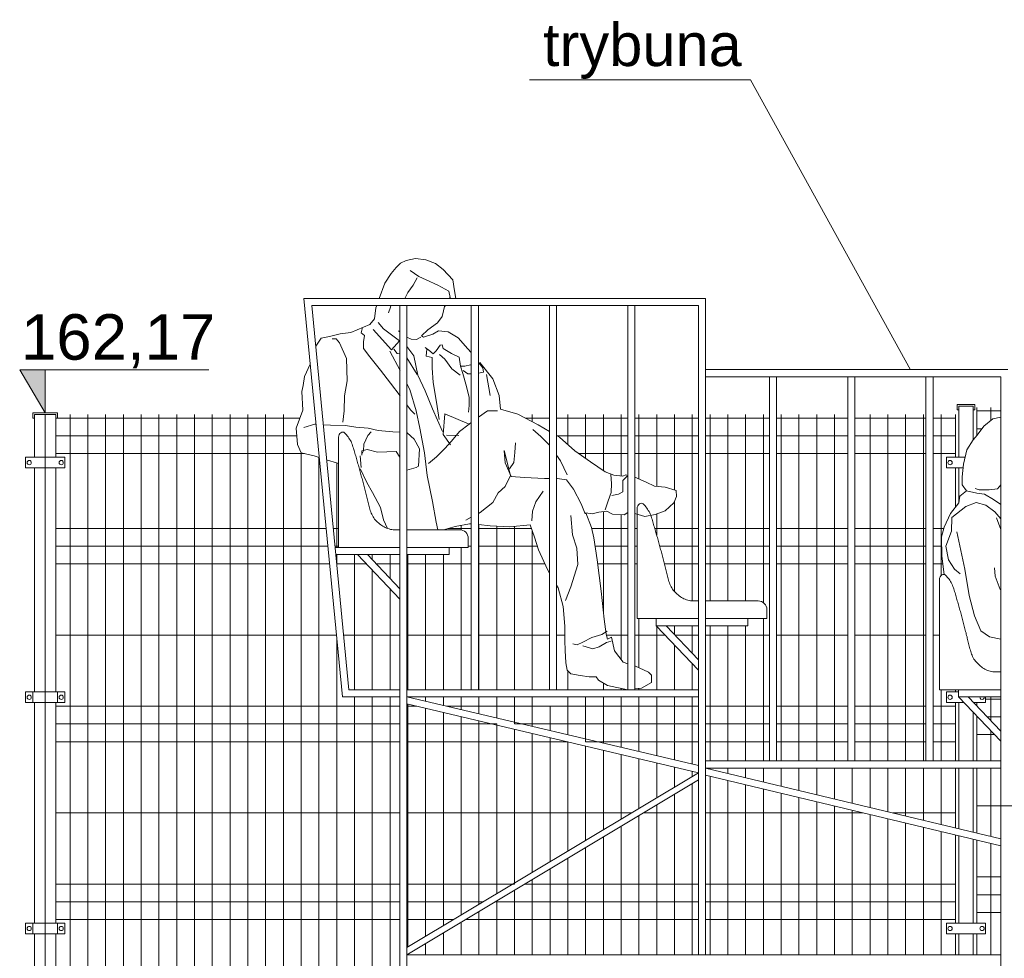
# Model space of a CAD drawing. Header units: millimetres. Extents: x 1962 to 3194, y -795 to -219.
# Tile 165 of 256: x 2478.34 to 2481.11, y -475.13 to -472.5. Entities that reach past the tile are written whole.
import ezdxf

# ---------------------------------------------------------------- set-up
doc = ezdxf.new("R2010")
doc.units = ezdxf.units.MM
doc.layers.get('0').update_dxf_attribs({"lineweight": 5})
for name, color, linetype, lineweight in [('A_flagi przekrojowe', 92, 'Continuous', 9), ('A_koty wysokośc.', 53, 'Continuous', 9), ('A_ludzie', 53, 'Continuous', 9), ('A_obiekty trybuny', 126, 'Continuous', 9), ('A_ogrodzenie 2_4m', 45, 'Continuous', 9)]:
    doc.layers.add(name, color=color, linetype=linetype, lineweight=lineweight)
doc.styles.get("Standard").update_dxf_attribs({"font": 'arial.ttf'})

# ---------------------------------------------------------------- blocks, each defined once
blk = doc.blocks.new('zw$5246')
at = {"layer": 'A_ogrodzenie 2_4m'}
blk.add_lwpolyline([(-0.095, 0.015), (0.015, 0.015), (0.015, -0.015), (-0.095, -0.015), (-0.095, 0.015)], dxfattribs=at)
for centre in [(-0.085, 0), (0.005, 0)]:
    blk.add_circle(centre, 0.006, dxfattribs=at)
blk = doc.blocks.new('zw$2CA')
at = {"layer": 'A_obiekty trybuny'}
for p, q in [((5.985, 0.854), (5.985, 2.699)), ((5.985, 2.699), (7.1153, 2.699)), ((7.0063, 1.579), (7.1153, 2.699)), ((6.005, 0.854), (6.005, 2.679)), ((6.005, 2.679), (7.0925, 2.679)), ((6.184, 1.599), (6.184, 2.679)), ((6.204, 1.599), (6.204, 2.679)), ((6.404, 1.599), (6.404, 2.679)), ((6.424, 1.599), (6.424, 2.679)), ((6.624, 1.599), (6.624, 2.679)), ((6.644, 1.599), (6.644, 2.679)), ((6.825, 0.824), (6.825, 2.679)), ((6.845, 0.824), (6.845, 2.679)), ((6.9887, 1.599), (7.0925, 2.679)), ((5.135, 2.499), (5.985, 2.499)), ((5.155, 0.824), (5.155, 2.479)), ((5.155, 2.479), (5.985, 2.479)), ((5.3454, 1.399), (5.3454, 2.479)), ((5.3654, 1.399), (5.3654, 2.479)), ((5.5654, 1.399), (5.5654, 2.479)), ((5.5854, 1.399), (5.5854, 2.479)), ((5.7854, 1.399), (5.7854, 2.479)), ((5.8054, 1.399), (5.8054, 2.479)), ((6.9841, 2.3001), (6.9823, 2.2967)), ((6.9861, 2.3034), (6.9841, 2.3001)), ((6.9882, 2.3067), (6.9861, 2.3034)), ((6.9904, 2.3098), (6.9882, 2.3067)), ((6.9928, 2.3129), (6.9904, 2.3098)), ((6.9953, 2.3158), (6.9928, 2.3129)), ((6.9978, 2.3187), (6.9953, 2.3158)), ((7.0004, 2.3216), (6.9978, 2.3187)), ((7.0004, 2.3216), (6.9987, 2.3197)), ((7.0175, 1.999), (7.0175, 2.309)), ((6.9735, 2.2712), (6.9724, 2.2675)), ((6.9746, 2.2749), (6.9735, 2.2712)), ((6.9757, 2.2786), (6.9746, 2.2749)), ((6.9768, 2.2823), (6.9757, 2.2786)), ((6.978, 2.286), (6.9768, 2.2823)), ((6.9793, 2.2896), (6.978, 2.286)), ((6.9807, 2.2932), (6.9793, 2.2896)), ((6.9823, 2.2967), (6.9807, 2.2932)), ((6.9659, 2.2452), (6.9648, 2.2415)), ((6.967, 2.2489), (6.9659, 2.2452)), ((6.9681, 2.2527), (6.967, 2.2489)), ((6.9691, 2.2564), (6.9681, 2.2527)), ((6.9702, 2.2601), (6.9691, 2.2564)), ((6.9713, 2.2638), (6.9702, 2.2601)), ((6.9724, 2.2675), (6.9713, 2.2638)), ((6.9575, 2.2155), (6.9565, 2.2117)), ((6.9585, 2.2192), (6.9575, 2.2155)), ((6.9596, 2.2229), (6.9585, 2.2192)), ((6.9606, 2.2266), (6.9596, 2.2229)), ((6.9617, 2.2304), (6.9606, 2.2266)), ((6.9627, 2.2341), (6.9617, 2.2304)), ((6.9638, 2.2378), (6.9627, 2.2341)), ((6.9648, 2.2415), (6.9638, 2.2378)), ((6.9504, 2.1893), (6.9494, 2.1856)), ((6.9514, 2.193), (6.9504, 2.1893)), ((6.9524, 2.1968), (6.9514, 2.193)), ((6.9534, 2.2005), (6.9524, 2.1968)), ((6.9544, 2.2043), (6.9534, 2.2005)), ((6.9555, 2.208), (6.9544, 2.2043)), ((6.9565, 2.2117), (6.9555, 2.208)), ((6.9436, 2.1631), (6.9426, 2.1593)), ((6.9446, 2.1668), (6.9436, 2.1631)), ((6.9455, 2.1706), (6.9446, 2.1668)), ((6.9465, 2.1743), (6.9455, 2.1706)), ((6.9475, 2.1781), (6.9465, 2.1743)), ((6.9484, 2.1818), (6.9475, 2.1781)), ((6.9494, 2.1856), (6.9484, 2.1818)), ((6.9362, 2.133), (6.9353, 2.1292)), ((6.9371, 2.1367), (6.9362, 2.133)), ((6.938, 2.1405), (6.9371, 2.1367)), ((6.9389, 2.1443), (6.938, 2.1405)), ((6.9398, 2.148), (6.9389, 2.1443)), ((6.9408, 2.1518), (6.9398, 2.148)), ((6.9417, 2.1555), (6.9408, 2.1518)), ((6.9426, 2.1593), (6.9417, 2.1555)), ((6.1482, 2.1067), (6.1461, 2.1034)), ((6.1504, 2.1098), (6.1482, 2.1067)), ((6.1528, 2.1129), (6.1504, 2.1098)), ((6.1553, 2.1158), (6.1528, 2.1129)), ((6.1578, 2.1187), (6.1553, 2.1158)), ((6.1604, 2.1216), (6.1578, 2.1187)), ((6.1775, 1.799), (6.1775, 2.109)), ((6.9293, 2.1068), (6.9281, 2.1031)), ((6.9304, 2.1105), (6.9293, 2.1068)), ((6.9314, 2.1142), (6.9304, 2.1105)), ((6.9324, 2.1179), (6.9314, 2.1142)), ((6.9334, 2.1217), (6.9324, 2.1179)), ((6.9343, 2.1254), (6.9334, 2.1217)), ((6.9353, 2.1292), (6.9343, 2.1254)), ((6.1357, 2.0786), (6.1346, 2.0749)), ((6.1368, 2.0823), (6.1357, 2.0786)), ((6.138, 2.086), (6.1368, 2.0823)), ((6.1393, 2.0896), (6.138, 2.086)), ((6.1407, 2.0932), (6.1393, 2.0896)), ((6.1423, 2.0967), (6.1407, 2.0932)), ((6.1441, 2.1001), (6.1423, 2.0967)), ((6.1461, 2.1034), (6.1441, 2.1001)), ((6.9158, 2.079), (6.9133, 2.0761)), ((6.9181, 2.0822), (6.9158, 2.079)), ((6.9202, 2.0854), (6.9181, 2.0822)), ((6.9222, 2.0888), (6.9202, 2.0854)), ((6.9239, 2.0922), (6.9222, 2.0888)), ((6.9255, 2.0958), (6.9239, 2.0922)), ((6.9269, 2.0994), (6.9255, 2.0958)), ((6.9281, 2.1031), (6.9269, 2.0994)), ((6.1281, 2.0527), (6.127, 2.0489)), ((6.1291, 2.0564), (6.1281, 2.0527)), ((6.1302, 2.0601), (6.1291, 2.0564)), ((6.1313, 2.0638), (6.1302, 2.0601)), ((6.1324, 2.0675), (6.1313, 2.0638)), ((6.1335, 2.0712), (6.1324, 2.0675)), ((6.1346, 2.0749), (6.1335, 2.0712)), ((6.8673, 2.0493), (6.8634, 2.049)), ((6.8711, 2.05), (6.8673, 2.0493)), ((6.8749, 2.051), (6.8711, 2.05)), ((6.8786, 2.0521), (6.8749, 2.051)), ((6.8822, 2.0534), (6.8786, 2.0521)), ((6.8858, 2.0549), (6.8822, 2.0534)), ((6.8893, 2.0566), (6.8858, 2.0549)), ((6.8926, 2.0586), (6.8893, 2.0566)), ((6.8958, 2.0607), (6.8926, 2.0586)), ((6.8989, 2.0631), (6.8958, 2.0607)), ((6.9019, 2.0655), (6.8989, 2.0631)), ((6.9049, 2.0681), (6.9019, 2.0655)), ((6.9078, 2.0706), (6.9049, 2.0681)), ((6.9106, 2.0733), (6.9078, 2.0706)), ((6.9133, 2.0761), (6.9106, 2.0733)), ((6.1196, 2.0229), (6.1185, 2.0192)), ((6.1206, 2.0266), (6.1196, 2.0229)), ((6.1217, 2.0304), (6.1206, 2.0266)), ((6.1227, 2.0341), (6.1217, 2.0304)), ((6.1238, 2.0378), (6.1227, 2.0341)), ((6.1248, 2.0415), (6.1238, 2.0378)), ((6.1259, 2.0452), (6.1248, 2.0415)), ((6.127, 2.0489), (6.1259, 2.0452)), ((6.6525, 2.024), (6.6525, 1.999)), ((6.825, 2.049), (6.6775, 2.049)), ((6.8637, 2.049), (6.845, 2.049)), ((6.1124, 1.9968), (6.1114, 1.993)), ((6.1134, 2.0005), (6.1124, 1.9968)), ((6.1144, 2.0043), (6.1134, 2.0005)), ((6.1155, 2.008), (6.1144, 2.0043)), ((6.1165, 2.0117), (6.1155, 2.008)), ((6.1175, 2.0155), (6.1165, 2.0117)), ((6.1185, 2.0192), (6.1175, 2.0155)), ((6.6525, 1.999), (6.825, 1.999)), ((6.7061, 1.979), (6.7061, 1.999)), ((6.845, 1.999), (6.9787, 1.999)), ((6.845, 1.999), (6.9639, 1.999)), ((6.845, 1.999), (6.9987, 1.999)), ((6.845, 1.999), (7.0175, 1.999)), ((6.9987, 1.999), (7.0272, 1.999)), ((6.1046, 1.9668), (6.1036, 1.9631)), ((6.1055, 1.9706), (6.1046, 1.9668)), ((6.1065, 1.9743), (6.1055, 1.9706)), ((6.1075, 1.9781), (6.1065, 1.9743)), ((6.1084, 1.9818), (6.1075, 1.9781)), ((6.1094, 1.9856), (6.1084, 1.9818)), ((6.1104, 1.9893), (6.1094, 1.9856)), ((6.1114, 1.993), (6.1104, 1.9893)), ((6.825, 1.979), (6.7061, 1.979)), ((6.9987, 1.979), (6.845, 1.979)), ((6.9639, 1.979), (6.845, 1.979)), ((6.9639, 1.979), (6.845, 1.854)), ((6.9363, 1.979), (6.845, 1.883)), ((7.0253, 1.979), (6.9987, 1.979)), ((6.098, 1.9405), (6.0971, 1.9367)), ((6.0989, 1.9443), (6.098, 1.9405)), ((6.0998, 1.948), (6.0989, 1.9443)), ((6.1008, 1.9518), (6.0998, 1.948)), ((6.1017, 1.9555), (6.1008, 1.9518)), ((6.1026, 1.9593), (6.1017, 1.9555)), ((6.1036, 1.9631), (6.1026, 1.9593)), ((5.3028, 1.9129), (5.3004, 1.9098)), ((5.3053, 1.9158), (5.3028, 1.9129)), ((5.3078, 1.9187), (5.3053, 1.9158)), ((5.3104, 1.9216), (5.3078, 1.9187)), ((6.0914, 1.9142), (6.0904, 1.9105)), ((6.0924, 1.9179), (6.0914, 1.9142)), ((6.0934, 1.9217), (6.0924, 1.9179)), ((6.0943, 1.9254), (6.0934, 1.9217)), ((6.0953, 1.9292), (6.0943, 1.9254)), ((6.0962, 1.933), (6.0953, 1.9292)), ((6.0971, 1.9367), (6.0962, 1.933)), ((5.288, 1.886), (5.2868, 1.8823)), ((5.2893, 1.8896), (5.288, 1.886)), ((5.2907, 1.8932), (5.2893, 1.8896)), ((5.2923, 1.8967), (5.2907, 1.8932)), ((5.2941, 1.9001), (5.2923, 1.8967)), ((5.2961, 1.9034), (5.2941, 1.9001)), ((5.2982, 1.9067), (5.2961, 1.9034)), ((5.3004, 1.9098), (5.2982, 1.9067)), ((5.3275, 1.599), (5.3275, 1.909)), ((6.0802, 1.8854), (6.0781, 1.8822)), ((6.0822, 1.8888), (6.0802, 1.8854)), ((6.0839, 1.8922), (6.0822, 1.8888)), ((6.0855, 1.8958), (6.0839, 1.8922)), ((6.0869, 1.8994), (6.0855, 1.8958)), ((6.0881, 1.9031), (6.0869, 1.8994)), ((6.0893, 1.9068), (6.0881, 1.9031)), ((6.0904, 1.9105), (6.0893, 1.9068)), ((5.155, -0.078), (5.155, 1.8795)), ((5.2791, 1.8564), (5.2781, 1.8527)), ((5.2802, 1.8601), (5.2791, 1.8564)), ((5.2813, 1.8638), (5.2802, 1.8601)), ((5.2824, 1.8675), (5.2813, 1.8638)), ((5.2835, 1.8712), (5.2824, 1.8675)), ((5.2846, 1.8749), (5.2835, 1.8712)), ((5.2857, 1.8786), (5.2846, 1.8749)), ((5.2868, 1.8823), (5.2857, 1.8786)), ((6.0493, 1.8566), (6.0458, 1.8549)), ((6.0526, 1.8586), (6.0493, 1.8566)), ((6.0558, 1.8607), (6.0526, 1.8586)), ((6.0589, 1.8631), (6.0558, 1.8607)), ((6.0619, 1.8655), (6.0589, 1.8631)), ((6.0649, 1.8681), (6.0619, 1.8655)), ((6.0678, 1.8706), (6.0649, 1.8681)), ((6.0706, 1.8733), (6.0678, 1.8706)), ((6.0733, 1.8761), (6.0706, 1.8733)), ((6.0758, 1.879), (6.0733, 1.8761)), ((6.0781, 1.8822), (6.0758, 1.879)), ((6.825, -0.1124), (6.825, 1.8795)), ((6.845, -0.1124), (6.845, 1.8795)), ((5.2717, 1.8304), (5.2706, 1.8266)), ((5.2727, 1.8341), (5.2717, 1.8304)), ((5.2738, 1.8378), (5.2727, 1.8341)), ((5.2748, 1.8415), (5.2738, 1.8378)), ((5.2759, 1.8452), (5.2748, 1.8415)), ((5.277, 1.8489), (5.2759, 1.8452)), ((5.2781, 1.8527), (5.277, 1.8489)), ((5.985, 1.849), (5.8375, 1.849)), ((6.0237, 1.849), (6.005, 1.849)), ((6.0273, 1.8493), (6.0234, 1.849)), ((6.0311, 1.85), (6.0273, 1.8493)), ((6.0349, 1.851), (6.0311, 1.85)), ((6.0386, 1.8521), (6.0349, 1.851)), ((6.0422, 1.8534), (6.0386, 1.8521)), ((6.0458, 1.8549), (6.0422, 1.8534)), ((5.2634, 1.8005), (5.2624, 1.7968)), ((5.2644, 1.8043), (5.2634, 1.8005)), ((5.2655, 1.808), (5.2644, 1.8043)), ((5.2665, 1.8117), (5.2655, 1.808)), ((5.2675, 1.8155), (5.2665, 1.8117)), ((5.2685, 1.8192), (5.2675, 1.8155)), ((5.2696, 1.8229), (5.2685, 1.8192)), ((5.2706, 1.8266), (5.2696, 1.8229)), ((5.8125, 1.824), (5.8125, 1.799)), ((5.2565, 1.7743), (5.2555, 1.7706)), ((5.2575, 1.7781), (5.2565, 1.7743)), ((5.2584, 1.7818), (5.2575, 1.7781)), ((5.2594, 1.7856), (5.2584, 1.7818)), ((5.2604, 1.7893), (5.2594, 1.7856)), ((5.2614, 1.793), (5.2604, 1.7893)), ((5.2624, 1.7968), (5.2614, 1.793)), ((5.8125, 1.799), (5.985, 1.799)), ((5.8661, 1.779), (5.8661, 1.799)), ((5.8661, 1.799), (5.985, 1.799)), ((5.985, 1.779), (5.8661, 1.779)), ((6.005, 1.799), (6.161, 1.799)), ((6.005, 1.799), (6.1239, 1.799)), ((6.005, 1.799), (6.1775, 1.799)), ((6.1239, 1.779), (6.005, 1.779)), ((6.1239, 1.779), (6.005, 1.654)), ((6.0963, 1.779), (6.005, 1.683)), ((6.1239, 1.799), (6.1239, 1.779)), ((5.2498, 1.748), (5.2489, 1.7443)), ((5.2508, 1.7518), (5.2498, 1.748)), ((5.2517, 1.7555), (5.2508, 1.7518)), ((5.2526, 1.7593), (5.2517, 1.7555)), ((5.2536, 1.7631), (5.2526, 1.7593)), ((5.2546, 1.7668), (5.2536, 1.7631)), ((5.2555, 1.7706), (5.2546, 1.7668)), ((5.2424, 1.7179), (5.2414, 1.7142)), ((5.2434, 1.7217), (5.2424, 1.7179)), ((5.2443, 1.7254), (5.2434, 1.7217)), ((5.2453, 1.7292), (5.2443, 1.7254)), ((5.2462, 1.733), (5.2453, 1.7292)), ((5.2471, 1.7367), (5.2462, 1.733)), ((5.248, 1.7405), (5.2471, 1.7367)), ((5.2489, 1.7443), (5.248, 1.7405)), ((5.2339, 1.6922), (5.2322, 1.6888)), ((5.2355, 1.6958), (5.2339, 1.6922)), ((5.2369, 1.6994), (5.2355, 1.6958)), ((5.2381, 1.7031), (5.2369, 1.6994)), ((5.2393, 1.7068), (5.2381, 1.7031)), ((5.2404, 1.7105), (5.2393, 1.7068)), ((5.2414, 1.7142), (5.2404, 1.7105)), ((5.2089, 1.6631), (5.2058, 1.6607)), ((5.2119, 1.6655), (5.2089, 1.6631)), ((5.2149, 1.6681), (5.2119, 1.6655)), ((5.2178, 1.6706), (5.2149, 1.6681)), ((5.2206, 1.6733), (5.2178, 1.6706)), ((5.2233, 1.6761), (5.2206, 1.6733)), ((5.2258, 1.679), (5.2233, 1.6761)), ((5.2281, 1.6822), (5.2258, 1.679)), ((5.2302, 1.6854), (5.2281, 1.6822)), ((5.2322, 1.6888), (5.2302, 1.6854)), ((5.1737, 1.649), (5.155, 1.649)), ((5.1773, 1.6493), (5.1734, 1.649)), ((5.1811, 1.65), (5.1773, 1.6493)), ((5.1849, 1.651), (5.1811, 1.65)), ((5.1886, 1.6521), (5.1849, 1.651)), ((5.1922, 1.6534), (5.1886, 1.6521)), ((5.1958, 1.6549), (5.1922, 1.6534)), ((5.1993, 1.6566), (5.1958, 1.6549)), ((5.2026, 1.6586), (5.1993, 1.6566)), ((5.2058, 1.6607), (5.2026, 1.6586)), ((5.155, 1.599), (5.311, 1.599)), ((5.155, 1.599), (5.2739, 1.599)), ((5.155, 1.599), (5.3275, 1.599)), ((5.2739, 1.579), (5.155, 1.579)), ((5.2739, 1.579), (5.155, 1.454)), ((5.2463, 1.579), (5.155, 1.483)), ((5.2739, 1.599), (5.2739, 1.579)), ((6.005, 1.599), (6.825, 1.599)), ((6.005, 1.579), (6.825, 1.579)), ((6.825, 1.579), (6.005, 1.3857)), ((6.845, 1.599), (6.9887, 1.599)), ((6.845, 1.579), (7.0063, 1.579)), ((6.825, 1.5593), (6.005, 1.3654)), ((5.155, 1.399), (5.985, 1.399)), ((5.155, 1.3788), (5.985, 1.379)), ((5.985, 1.379), (5.155, 1.1801)), ((5.985, 1.3585), (5.155, 1.1605)), ((5.985, 1.3585), (5.155, 1.1605)), ((6.005, 1.3654), (6.825, 0.874)), ((6.005, 1.3454), (6.825, 0.854)), ((6.825, 0.854), (6.825, 0.874)), ((5.155, 0.854), (5.585, 0.854)), ((5.155, 0.854), (5.185, 0.854)), ((5.535, 0.854), (5.985, 0.854)), ((5.985, 0.854), (6.825, 0.854))]:
    blk.add_line(p, q, dxfattribs=at)
for centre, radius, start, end in [((7.0056, 2.3148), 0.0085, 54.2228, 127.2239), ((7.0025, 2.309), 0.015, 0, 57.6287), ((6.1656, 2.1148), 0.0085, 54.2228, 127.2239), ((6.1656, 2.1148), 0.0085, 122.4924, 127.2239), ((6.1625, 2.109), 0.015, 360, 57.6287), ((6.6775, 2.024), 0.025, 90, 180), ((5.3156, 1.9148), 0.0085, 54.2228, 127.2239), ((5.3156, 1.9148), 0.0085, 122.4924, 127.2239), ((5.3125, 1.909), 0.015, 0, 57.6287), ((5.8375, 1.824), 0.025, 90, 180)]:
    blk.add_arc(centre, radius, start, end, dxfattribs=at)
blk = doc.blocks.new('zw$CA91')
at = {"layer": 'A_koty wysokośc.'}
h = blk.add_hatch(color=256, dxfattribs=at)
h.dxf.hatch_style = 1
h.paths.add_polyline_path([(-0.448, 0.753), (0, 0), (0, 0.753)])
blk.add_lwpolyline([(2.874, 0.753), (-0.448, 0.753), (0, 0), (0, 0.753)], dxfattribs=at)
blk = doc.blocks.new('zw$824C')
at = {"layer": 'A_flagi przekrojowe'}
blk.add_lwpolyline([(8.9488, 3.7855), (8.4988, 4.6002), (7.8771, 4.6002)], dxfattribs=at)
at = {"layer": 'A_ludzie', "linetype": 'ByBlock'}
for p, q in [((7.4884, 4.0557), (7.5026, 4.0727)), ((7.5026, 4.0727), (7.5146, 4.0848)), ((7.5146, 4.0848), (7.5304, 4.0926)), ((7.5304, 4.0926), (7.5564, 4.0982)), ((7.5564, 4.0982), (7.5858, 4.0944)), ((7.5858, 4.0944), (7.6128, 4.0842)), ((7.6128, 4.0842), (7.635, 4.0675)), ((7.4705, 4.0288), (7.4884, 4.0557)), ((7.566, 4.0481), (7.5414, 4.0647)), ((7.5619, 4.044), (7.5505, 4.0229)), ((7.5871, 4.0385), (7.566, 4.0481)), ((7.635, 4.0675), (7.6613, 4.0379)), ((7.4549, 3.9859), (7.4705, 4.0288)), ((7.5505, 4.0229), (7.5356, 4.0024)), ((7.62, 4.0235), (7.5871, 4.0385)), ((7.6504, 4.0062), (7.62, 4.0235)), ((7.6613, 4.0379), (7.6663, 4.0073)), ((7.5356, 4.0024), (7.5265, 3.9859)), ((7.6538, 3.9891), (7.6504, 4.0062)), ((7.6515, 3.9859), (7.6538, 3.9891)), ((7.6663, 4.0073), (7.6703, 3.9859)), ((7.4453, 3.9596), (7.4476, 3.9659)), ((7.4865, 3.9616), (7.4805, 3.9458)), ((7.4872, 3.9659), (7.4865, 3.9616)), ((7.6383, 3.9633), (7.6353, 3.9516)), ((7.6418, 3.9659), (7.6383, 3.9633)), ((7.4415, 3.929), (7.4453, 3.9596)), ((7.6316, 3.9352), (7.6191, 3.917)), ((7.6353, 3.9516), (7.6316, 3.9352)), ((7.3753, 3.8907), (7.4284, 3.9126)), ((7.4284, 3.9126), (7.4415, 3.929)), ((7.467, 3.9004), (7.4518, 3.918)), ((7.6191, 3.917), (7.5913, 3.8978)), ((7.291, 3.8743), (7.3152, 3.8788)), ((7.3152, 3.8788), (7.3452, 3.8862)), ((7.3452, 3.8862), (7.3753, 3.8907)), ((7.4078, 3.9045), (7.4041, 3.8893)), ((7.4041, 3.8893), (7.4129, 3.8821)), ((7.4129, 3.8821), (7.4104, 3.8639)), ((7.4896, 3.8415), (7.4377, 3.899)), ((7.5122, 3.8666), (7.467, 3.9004)), ((7.5127, 3.892), (7.509, 3.8951)), ((7.5913, 3.8978), (7.5741, 3.8809)), ((7.5741, 3.8809), (7.5794, 3.8767)), ((7.5794, 3.8767), (7.6053, 3.8859)), ((7.6053, 3.8859), (7.6219, 3.8946)), ((7.6219, 3.8946), (7.6489, 3.8921)), ((7.6489, 3.8921), (7.6765, 3.8754)), ((7.2761, 3.8514), (7.291, 3.8743)), ((7.3222, 3.8723), (7.3339, 3.8722)), ((7.3339, 3.8722), (7.3427, 3.8615)), ((7.3427, 3.8615), (7.3623, 3.8172)), ((7.4104, 3.8639), (7.4102, 3.8457)), ((7.5122, 3.8666), (7.4896, 3.8415)), ((7.5448, 3.8711), (7.5327, 3.8768)), ((7.5519, 3.8246), (7.5327, 3.8509)), ((7.56, 3.8705), (7.5448, 3.8711)), ((7.5713, 3.8768), (7.56, 3.8705)), ((7.615, 3.8388), (7.6257, 3.8546)), ((7.6257, 3.8546), (7.6316, 3.8557)), ((7.6316, 3.8557), (7.6344, 3.8451)), ((7.6765, 3.8754), (7.7039, 3.8445)), ((7.4102, 3.8457), (7.4283, 3.822)), ((7.4283, 3.822), (7.458, 3.7841)), ((7.4849, 3.8374), (7.5133, 3.7837)), ((7.4961, 3.8432), (7.5049, 3.8314)), ((7.5049, 3.8314), (7.5127, 3.8305)), ((7.5632, 3.7703), (7.5519, 3.8246)), ((7.5839, 3.8478), (7.5938, 3.8407)), ((7.5872, 3.8237), (7.5885, 3.8431)), ((7.6036, 3.82), (7.5872, 3.8237)), ((7.5938, 3.8407), (7.6067, 3.8306)), ((7.6067, 3.8306), (7.615, 3.8388)), ((7.6395, 3.8156), (7.6243, 3.8281)), ((7.6344, 3.8451), (7.6579, 3.8308)), ((7.6579, 3.8308), (7.6796, 3.8212)), ((7.7039, 3.8445), (7.7136, 3.8342)), ((7.2448, 3.7663), (7.2603, 3.8016)), ((7.3623, 3.8172), (7.3642, 3.7548)), ((7.5327, 3.8192), (7.5613, 3.7719)), ((7.604, 3.7906), (7.6036, 3.82)), ((7.6587, 3.7884), (7.6395, 3.8156)), ((7.6796, 3.8212), (7.6829, 3.7959)), ((7.6829, 3.7959), (7.6898, 3.7752)), ((7.6953, 3.7958), (7.6829, 3.7959)), ((7.7112, 3.7992), (7.6953, 3.7958)), ((7.7136, 3.8006), (7.7112, 3.7992)), ((7.7336, 3.8066), (7.7348, 3.8049)), ((7.7348, 3.8049), (7.7464, 3.7907)), ((7.7377, 3.806), (7.7744, 3.7598)), ((7.2405, 3.7411), (7.2448, 3.7663)), ((7.458, 3.7841), (7.486, 3.748)), ((7.5835, 3.7266), (7.5632, 3.7703)), ((7.6066, 3.7494), (7.604, 3.7906)), ((7.6827, 3.77), (7.6587, 3.7884)), ((7.6898, 3.7752), (7.7001, 3.7381)), ((7.7039, 3.7745), (7.691, 3.7834)), ((7.7136, 3.7744), (7.7039, 3.7745)), ((7.7481, 3.7783), (7.7336, 3.7757)), ((7.7464, 3.7907), (7.7481, 3.7783)), ((7.7569, 3.7723), (7.767, 3.7134)), ((7.2368, 3.724), (7.2405, 3.7411)), ((7.3642, 3.7548), (7.3568, 3.7119)), ((7.486, 3.748), (7.5133, 3.7119)), ((7.5327, 3.7455), (7.5406, 3.7299)), ((7.6156, 3.6946), (7.6066, 3.7494)), ((7.7744, 3.7598), (7.7923, 3.7132)), ((7.24, 3.6716), (7.2368, 3.724)), ((7.3568, 3.7119), (7.3559, 3.6696)), ((7.5406, 3.7299), (7.5589, 3.6703)), ((7.6049, 3.6758), (7.5835, 3.7266)), ((7.7001, 3.7381), (7.7075, 3.708)), ((7.7923, 3.7132), (7.7961, 3.6743)), ((7.5327, 3.6865), (7.5431, 3.6728)), ((7.6229, 3.6457), (7.6156, 3.6946)), ((7.7073, 3.685), (7.7054, 3.6662)), ((7.7075, 3.708), (7.7073, 3.685)), ((7.2213, 3.6212), (7.24, 3.6716)), ((7.3559, 3.6696), (7.3527, 3.6384)), ((7.5431, 3.6728), (7.5553, 3.6603)), ((7.5589, 3.6703), (7.5685, 3.6214)), ((7.6326, 3.6121), (7.6049, 3.6758)), ((7.6395, 3.6614), (7.6343, 3.6032)), ((7.7081, 3.6327), (7.6395, 3.6614)), ((7.7336, 3.6523), (7.759, 3.6705)), ((7.759, 3.6705), (7.7878, 3.6703)), ((7.7961, 3.6743), (7.8443, 3.661)), ((7.8443, 3.661), (7.9017, 3.6305)), ((7.2425, 3.6234), (7.2732, 3.6325)), ((7.2732, 3.6325), (7.2768, 3.6323)), ((7.2973, 3.6311), (7.3179, 3.6298)), ((7.3179, 3.6298), (7.3603, 3.6289)), ((7.3603, 3.6289), (7.3885, 3.6246)), ((7.6803, 3.6123), (7.7081, 3.6327)), ((7.7081, 3.6327), (7.7136, 3.6369)), ((7.9017, 3.6305), (7.9336, 3.6122)), ((9.1548, 3.627), (9.1801, 3.6475)), ((9.1801, 3.6475), (9.2027, 3.6519)), ((7.2251, 3.5758), (7.2213, 3.6212)), ((7.3885, 3.6246), (7.4232, 3.6214)), ((7.4117, 3.5767), (7.4224, 3.6008)), ((7.4224, 3.6008), (7.4319, 3.6113)), ((7.4232, 3.6214), (7.4514, 3.6147)), ((7.4514, 3.6147), (7.4931, 3.6114)), ((7.4931, 3.6114), (7.5127, 3.6098)), ((7.5327, 3.6082), (7.5331, 3.6081)), ((7.5331, 3.6081), (7.553, 3.5903)), ((7.5685, 3.6214), (7.5821, 3.5518)), ((7.6343, 3.6032), (7.6553, 3.5742)), ((7.679, 3.6011), (7.6437, 3.6014)), ((7.6583, 3.5848), (7.6803, 3.6123)), ((7.9097, 3.5981), (7.8869, 3.6177)), ((7.9536, 3.6008), (7.962, 3.5959)), ((9.1249, 3.5888), (9.1361, 3.6013)), ((9.1361, 3.6013), (9.1548, 3.627)), ((7.2349, 3.5522), (7.2251, 3.5758)), ((7.4109, 3.5573), (7.4117, 3.5767)), ((7.553, 3.5903), (7.5681, 3.5631)), ((7.6393, 3.5638), (7.6583, 3.5848)), ((7.8364, 3.5528), (7.8383, 3.5804)), ((7.9336, 3.5733), (7.9097, 3.5981)), ((7.962, 3.5959), (8.0053, 3.5574)), ((9.1077, 3.5601), (9.1249, 3.5888)), ((7.2713, 3.5431), (7.2349, 3.5522)), ((7.4056, 3.5573), (7.4055, 3.545)), ((7.4209, 3.5613), (7.4056, 3.5573)), ((7.4061, 3.5479), (7.4109, 3.5573)), ((7.4497, 3.5541), (7.4209, 3.5613)), ((7.5027, 3.556), (7.4497, 3.5541)), ((7.5127, 3.5396), (7.5027, 3.556)), ((7.5681, 3.5631), (7.5654, 3.5149)), ((7.5821, 3.5518), (7.5893, 3.4882)), ((7.6162, 3.5404), (7.6393, 3.5638)), ((7.8235, 3.4887), (7.8058, 3.5583)), ((7.8058, 3.5583), (7.8085, 3.5242)), ((7.8338, 3.5252), (7.8364, 3.5528)), ((7.9645, 3.5294), (7.9536, 3.5456)), ((8.0053, 3.5574), (8.0492, 3.527)), ((9.0978, 3.5203), (9.1077, 3.5601)), ((7.2859, 3.5386), (7.2713, 3.5431)), ((7.3377, 3.5226), (7.3068, 3.5321)), ((7.3402, 3.5219), (7.3377, 3.5226)), ((7.4014, 3.5433), (7.4035, 3.5103)), ((7.5937, 3.5217), (7.6162, 3.5404)), ((7.8085, 3.5242), (7.8258, 3.4858)), ((7.8207, 3.507), (7.8338, 3.5252)), ((7.983, 3.4898), (7.9645, 3.5294)), ((8.0492, 3.527), (8.0902, 3.499)), ((9.0945, 3.4848), (9.0978, 3.5203)), ((7.4023, 3.5056), (7.399, 3.5064)), ((7.4202, 3.469), (7.4023, 3.5056)), ((7.5583, 3.5108), (7.5327, 3.5033)), ((7.5654, 3.5149), (7.5583, 3.5108)), ((8.0902, 3.499), (8.1142, 3.4888)), ((8.1076, 3.4659), (8.106, 3.4912)), ((8.1395, 3.4863), (8.1484, 3.4897)), ((8.1484, 3.4897), (8.1536, 3.4885)), ((7.4359, 3.4406), (7.4202, 3.469)), ((7.5893, 3.4882), (7.6046, 3.4151)), ((7.8085, 3.4571), (7.8235, 3.4887)), ((7.8258, 3.4858), (7.8629, 3.4826)), ((7.8629, 3.4826), (7.9194, 3.4798)), ((7.9194, 3.4798), (7.9336, 3.4796)), ((7.9536, 3.4795), (7.9552, 3.4795)), ((7.9552, 3.4795), (7.9817, 3.4763)), ((7.9817, 3.4763), (8.0015, 3.4503)), ((8.1068, 3.4406), (8.1076, 3.4659)), ((8.1142, 3.4888), (8.1395, 3.4863)), ((8.1399, 3.4621), (8.1397, 3.4427)), ((8.14, 3.4745), (8.1399, 3.4621)), ((8.1524, 3.4862), (8.14, 3.4745)), ((8.1736, 3.4836), (8.2059, 3.4693)), ((8.2059, 3.4693), (8.2293, 3.4585)), ((9.0944, 3.4619), (9.0945, 3.4848)), ((9.1061, 3.4448), (9.0944, 3.4619)), ((9.2027, 3.4622), (9.1941, 3.4508)), ((7.4579, 3.3986), (7.4359, 3.4406)), ((7.7746, 3.412), (7.789, 3.4396)), ((7.789, 3.4396), (7.8085, 3.4571)), ((7.8953, 3.414), (7.9161, 3.4439)), ((8.0015, 3.4503), (8.0224, 3.4089)), ((8.0989, 3.4166), (8.1068, 3.4406)), ((8.1279, 3.4357), (8.1091, 3.4318)), ((8.1397, 3.4427), (8.1279, 3.4357)), ((8.2293, 3.4585), (8.2587, 3.4553)), ((8.2587, 3.4553), (8.2898, 3.4462)), ((8.2898, 3.4462), (8.2909, 3.4292)), ((9.0882, 3.4302), (9.1061, 3.4448)), ((9.1061, 3.4448), (9.1357, 3.4384)), ((9.1423, 3.4483), (9.1305, 3.4513)), ((9.1357, 3.4384), (9.1567, 3.4354)), ((9.1704, 3.448), (9.1423, 3.4483)), ((9.1567, 3.4354), (9.1823, 3.4204)), ((9.1941, 3.4508), (9.1704, 3.448)), ((7.6046, 3.4151), (7.6147, 3.3574)), ((7.7391, 3.3841), (7.7746, 3.412)), ((7.8857, 3.3876), (7.8953, 3.414)), ((8.0224, 3.4089), (8.0339, 3.3806)), ((8.0905, 3.3913), (8.0989, 3.4166)), ((8.2831, 3.4116), (8.2588, 3.3888)), ((8.2909, 3.4292), (8.2831, 3.4116)), ((9.0612, 3.3816), (9.0851, 3.411)), ((9.0851, 3.411), (9.0882, 3.4302)), ((9.1339, 3.4121), (9.105, 3.4012)), ((9.1612, 3.4045), (9.1339, 3.4121)), ((9.1823, 3.4204), (9.2027, 3.4068)), ((7.4671, 3.3638), (7.4579, 3.3986)), ((7.7336, 3.3812), (7.7391, 3.3841)), ((7.8843, 3.3612), (7.8857, 3.3876)), ((8.0539, 3.3804), (8.0363, 3.3829)), ((8.0363, 3.3829), (8.0519, 3.3422)), ((8.0722, 3.385), (8.0539, 3.3804)), ((8.0952, 3.3877), (8.0722, 3.385)), ((8.111, 3.3794), (8.0952, 3.3877)), ((8.1434, 3.3774), (8.111, 3.3794)), ((8.1536, 3.3839), (8.1434, 3.3774)), ((8.2022, 3.3734), (8.1736, 3.3814)), ((8.2588, 3.3888), (8.231, 3.3784)), ((9.0439, 3.3433), (9.0612, 3.3816)), ((9.105, 3.4012), (9.0648, 3.3705)), ((9.1862, 3.3865), (9.1612, 3.4045)), ((9.203, 3.3665), (9.1862, 3.3865)), ((7.4782, 3.3393), (7.4671, 3.3638)), ((7.6147, 3.3574), (7.6195, 3.3359)), ((7.7089, 3.3525), (7.6682, 3.3452)), ((7.6983, 3.3626), (7.7136, 3.3707)), ((7.7136, 3.352), (7.7089, 3.3525)), ((7.9939, 3.3756), (7.9987, 3.3214)), ((8.231, 3.3784), (8.2022, 3.3734)), ((9.0648, 3.3705), (9.0645, 3.3321)), ((9.2027, 3.3367), (9.1912, 3.3695)), ((7.6682, 3.3452), (7.6351, 3.3359)), ((7.7665, 3.3468), (7.7336, 3.3501)), ((7.8218, 3.344), (7.7665, 3.3468)), ((7.8795, 3.3494), (7.8218, 3.344)), ((7.891, 3.3146), (7.8795, 3.3494)), ((8.0519, 3.3422), (8.0581, 3.3133)), ((9.0363, 3.316), (9.0439, 3.3433)), ((9.0645, 3.3321), (9.0479, 3.2893)), ((9.0793, 3.3297), (9.1021, 3.2246)), ((7.9025, 3.2792), (7.891, 3.3146)), ((7.9987, 3.3214), (8.0102, 3.2843)), ((8.0581, 3.3133), (8.0676, 3.2508)), ((9.0373, 3.2613), (9.0363, 3.316)), ((7.9279, 3.2237), (7.9025, 3.2792)), ((8.0102, 3.2843), (8.0134, 3.2377)), ((9.0479, 3.2893), (9.0557, 3.2516)), ((8.0676, 3.2508), (8.0787, 3.1631)), ((9.0441, 3.2099), (9.0373, 3.2613)), ((9.0557, 3.2516), (9.0725, 3.2248)), ((7.9336, 3.2139), (7.9279, 3.2237)), ((8.0134, 3.2377), (7.9941, 3.1749)), ((9.0725, 3.2248), (9.0887, 3.2114)), ((9.1021, 3.2246), (9.1141, 3.1506)), ((9.187, 3.2054), (9.1849, 3.2291)), ((9.2015, 3.1676), (9.187, 3.2054)), ((7.9576, 3.1728), (7.9536, 3.1796)), ((7.9719, 3.1204), (7.9576, 3.1728)), ((7.9941, 3.1749), (7.979, 3.1368)), ((8.0787, 3.1631), (8.0875, 3.0847)), ((9.2027, 3.1665), (9.2015, 3.1676)), ((9.1141, 3.1506), (9.1292, 3.0935)), ((7.9767, 3.065), (7.9719, 3.1204)), ((8.0875, 3.0847), (8.0931, 3.0423)), ((9.1292, 3.0935), (9.1466, 3.052)), ((7.977, 3.0244), (7.9767, 3.065)), ((8.0961, 3.0505), (8.0813, 3.0412)), ((9.1466, 3.052), (9.1708, 3.0348)), ((7.9779, 2.9961), (7.977, 3.0244)), ((8.0276, 3.0193), (8.0116, 3.0124)), ((8.0524, 3.0326), (8.0276, 3.0193)), ((8.0813, 3.0412), (8.0524, 3.0326)), ((8.0935, 3.0188), (8.0734, 3.0066)), ((8.0931, 3.0423), (8.0965, 3.0282)), ((8.107, 3.0228), (8.0935, 3.0188)), ((8.0965, 3.0282), (8.1077, 3.0334)), ((8.1077, 3.0334), (8.1162, 2.9951)), ((9.1708, 3.0348), (9.2026, 3.0279)), ((9.2026, 3.0279), (9.2027, 3.0279)), ((7.9794, 2.9614), (7.9779, 2.9961)), ((8.0116, 3.0124), (7.9993, 3.0154)), ((8.0557, 3.0008), (8.0275, 3.0093)), ((8.0734, 3.0066), (8.0557, 3.0008)), ((8.1162, 2.9951), (8.1407, 2.9631)), ((7.9834, 2.9408), (7.9794, 2.9614)), ((7.9939, 2.9307), (7.9834, 2.9408)), ((8.1407, 2.9631), (8.1536, 2.9592)), ((8.1736, 2.9531), (8.2117, 2.9355)), ((8.0203, 2.9258), (7.9939, 2.9307)), ((8.045, 2.9221), (8.0203, 2.9258)), ((8.0645, 2.9219), (8.045, 2.9221)), ((8.0714, 2.9124), (8.0645, 2.9219)), ((8.0966, 2.8981), (8.0714, 2.9124)), ((8.2117, 2.9355), (8.2204, 2.9266)), ((8.2204, 2.9266), (8.2203, 2.906)), ((8.1536, 2.8859), (8.0966, 2.8981)), ((8.1925, 2.8903), (8.1736, 2.8882)), ((8.2203, 2.906), (8.1925, 2.8903))]:
    blk.add_line(p, q, dxfattribs=at)
at = {"layer": 'A_ogrodzenie 2_4m'}
for p, q in [((6.5152, 3.6597), (6.5152, 1.2297)), ((6.5452, 3.5397), (6.5452, 3.6597)), ((6.5852, 1.2297), (6.5852, 3.6597)), ((6.6352, 1.2297), (6.6352, 3.6597)), ((6.6852, 1.2297), (6.6852, 3.6597)), ((6.7352, 1.2297), (6.7352, 3.6597)), ((6.7852, 1.2297), (6.7852, 3.6597)), ((6.8352, 1.2297), (6.8352, 3.6597)), ((6.8852, 1.2297), (6.8852, 3.6597)), ((6.9352, 1.2297), (6.9352, 3.6597)), ((6.9852, 1.2297), (6.9852, 3.6597)), ((7.0352, 1.2297), (7.0352, 3.6597)), ((7.0852, 1.2297), (7.0852, 3.6597)), ((7.1352, 1.2297), (7.1352, 3.6597)), ((7.1852, 1.2297), (7.1852, 3.6597)), ((7.2352, 3.6586), (7.2352, 3.6597)), ((7.8852, 3.6393), (7.8852, 3.6597)), ((7.9852, 3.5753), (7.9852, 3.6597)), ((8.0352, 3.5367), (8.0352, 3.6597)), ((8.0852, 3.5024), (8.0852, 3.6597)), ((8.1352, 3.4867), (8.1352, 3.6597)), ((8.1852, 3.4785), (8.1852, 3.6597)), ((8.2352, 3.4579), (8.2352, 3.6597)), ((8.2852, 3.4476), (8.2852, 3.6597)), ((8.3352, 3.1359), (8.3352, 3.6597)), ((8.3852, 3.1359), (8.3852, 3.6597)), ((8.4352, 3.1359), (8.4352, 3.6597)), ((8.4852, 3.1359), (8.4852, 3.6597)), ((8.5352, 3.1309), (8.5352, 3.6597)), ((8.5852, 2.6859), (8.5852, 3.6597)), ((8.6352, 2.6859), (8.6352, 3.6597)), ((8.6852, 2.6859), (8.6852, 3.6597)), ((8.7352, 2.6859), (8.7352, 3.6597)), ((8.8352, 2.6859), (8.8352, 3.6597)), ((8.8852, 2.6859), (8.8852, 3.6597)), ((8.9352, 2.6859), (8.9352, 3.6597)), ((8.9852, 2.6859), (8.9852, 3.6597)), ((9.0352, 3.2071), (9.0352, 3.6597)), ((9.0752, 3.5397), (9.0752, 3.6597)), ((9.1352, 3.6003), (9.1352, 3.6797)), ((9.1352, 3.6697), (9.2027, 3.6697)), ((9.1752, 3.6435), (9.1752, 3.6797)), ((6.5452, 3.6497), (7.2319, 3.6497)), ((7.8656, 3.6497), (7.9336, 3.6497)), ((7.9536, 3.6497), (8.1536, 3.6497)), ((8.1736, 3.6497), (8.3527, 3.6497)), ((8.3727, 3.6497), (8.5522, 3.6497)), ((8.5722, 3.6497), (8.7722, 3.6497)), ((8.7922, 3.6497), (8.9922, 3.6497)), ((9.0122, 3.6497), (9.0752, 3.6497)), ((9.1352, 3.6197), (9.1495, 3.6197)), ((6.5452, 3.5997), (7.2231, 3.5997)), ((7.9555, 3.5997), (8.1536, 3.5997)), ((8.1736, 3.5997), (8.3527, 3.5997)), ((8.3727, 3.5997), (8.5522, 3.5997)), ((8.5722, 3.5997), (8.7722, 3.5997)), ((8.7922, 3.5997), (8.9922, 3.5997)), ((9.0122, 3.5997), (9.0752, 3.5997)), ((6.5452, 3.5497), (7.2449, 3.5497)), ((7.2352, 1.2297), (7.2352, 3.5522)), ((8.0164, 3.5497), (8.1536, 3.5497)), ((8.1736, 3.5497), (8.3527, 3.5497)), ((8.3727, 3.5497), (8.5522, 3.5497)), ((8.5722, 3.5497), (8.7722, 3.5497)), ((8.7922, 3.5497), (8.9922, 3.5497)), ((9.0122, 3.5497), (9.0752, 3.5497)), ((7.2852, 1.2297), (7.2852, 3.5388)), ((7.3352, 3.2859), (7.3352, 3.5233)), ((6.5452, 2.8797), (6.5452, 3.5097)), ((9.0752, 3.3988), (9.0752, 3.5097)), ((8.2852, 3.1622), (8.2852, 3.4162)), ((8.0852, 3.1057), (8.0852, 3.3865)), ((8.2352, 3.3202), (8.2352, 3.38)), ((8.1352, 2.9703), (8.1352, 3.3779)), ((6.5452, 3.3397), (7.3053, 3.3397)), ((7.3253, 3.3397), (7.3402, 3.3397)), ((7.6352, 3.3359), (7.6352, 3.3359)), ((7.6487, 3.3397), (7.7136, 3.3397)), ((7.6852, 3.3354), (7.6852, 3.3483)), ((7.7336, 3.3397), (7.8827, 3.3397)), ((7.7352, 2.8859), (7.7352, 3.3499)), ((7.7852, 2.8859), (7.7852, 3.3458)), ((7.8352, 2.8859), (7.8352, 3.3452)), ((7.8852, 2.8859), (7.8852, 3.3323)), ((8.0524, 3.3397), (8.1536, 3.3397)), ((8.1736, 3.3397), (8.1802, 3.3397)), ((8.2295, 3.3397), (8.3527, 3.3397)), ((8.3727, 3.3397), (8.5522, 3.3397)), ((8.5722, 3.3397), (8.7722, 3.3397)), ((8.7922, 3.3397), (8.9922, 3.3397)), ((9.0122, 3.3397), (9.0429, 3.3397)), ((6.5452, 3.2897), (7.3101, 3.2897)), ((7.3301, 3.2897), (7.3402, 3.2897)), ((7.6852, 2.8859), (7.6852, 3.2859)), ((7.7052, 3.2897), (7.7136, 3.2897)), ((7.7336, 3.2897), (7.8991, 3.2897)), ((8.0617, 3.2897), (8.1536, 3.2897)), ((8.1736, 3.2897), (8.1802, 3.2897)), ((8.2436, 3.2897), (8.3527, 3.2897)), ((8.3727, 3.2897), (8.5522, 3.2897)), ((8.5722, 3.2897), (8.7722, 3.2897)), ((8.7922, 3.2897), (8.9922, 3.2897)), ((9.0122, 3.2897), (9.0368, 3.2897)), ((7.3352, 3.2372), (7.3352, 3.2659)), ((7.3852, 2.8859), (7.3852, 3.2659)), ((7.4352, 3.2514), (7.4352, 3.2659)), ((7.4852, 3.1988), (7.4852, 3.2659)), ((7.5352, 2.8859), (7.5352, 3.2659)), ((7.5852, 2.8859), (7.5852, 3.2659)), ((7.6352, 2.8859), (7.6352, 3.2659)), ((6.5452, 3.2397), (7.315, 3.2397)), ((7.3349, 3.2397), (7.4187, 3.2397)), ((7.4352, 2.8859), (7.4352, 3.2224)), ((7.4463, 3.2397), (7.5127, 3.2397)), ((7.5327, 3.2397), (7.7136, 3.2397)), ((7.7336, 3.2397), (7.9206, 3.2397)), ((8.069, 3.2397), (8.1536, 3.2397)), ((8.1736, 3.2397), (8.1802, 3.2397)), ((8.2566, 3.2397), (8.3527, 3.2397)), ((8.3727, 3.2397), (8.5522, 3.2397)), ((8.5722, 3.2397), (8.7722, 3.2397)), ((8.7922, 3.2397), (8.9922, 3.2397)), ((9.0122, 3.2397), (9.0402, 3.2397)), ((7.4852, 2.8859), (7.4852, 3.1698)), ((8.1852, 2.9478), (8.1852, 3.0859)), ((8.5352, 2.6859), (8.5352, 3.0859)), ((8.2352, 2.8859), (8.2352, 3.0644)), ((8.2852, 3.0409), (8.2852, 3.0659)), ((8.3352, 2.9883), (8.3352, 3.0659)), ((8.3852, 2.6859), (8.3852, 3.0659)), ((8.4352, 2.6859), (8.4352, 3.0659)), ((8.4852, 2.6859), (8.4852, 3.0659)), ((6.5452, 3.0397), (7.3345, 3.0397)), ((7.3352, 1.2297), (7.3352, 3.0326)), ((7.3541, 3.0397), (7.5127, 3.0397)), ((7.5327, 3.0397), (7.7136, 3.0397)), ((7.7336, 3.0397), (7.9336, 3.0397)), ((7.9536, 3.0397), (7.9769, 3.0397)), ((8.0937, 3.0397), (8.1536, 3.0397)), ((8.1736, 3.0397), (8.2587, 3.0397)), ((8.2863, 3.0397), (8.3527, 3.0397)), ((8.3727, 3.0397), (8.5522, 3.0397)), ((8.5722, 3.0397), (8.7722, 3.0397)), ((8.7922, 3.0397), (8.9922, 3.0397)), ((9.0122, 3.0397), (9.0302, 3.0397)), ((8.2852, 2.8859), (8.2852, 3.0119)), ((7.9852, 2.8859), (7.9852, 2.9391)), ((8.3352, 2.8859), (8.3352, 2.9593)), ((8.0852, 2.8859), (8.0852, 2.9046)), ((8.1352, 2.8859), (8.1352, 2.8899)), ((8.1852, 2.8859), (8.1852, 2.8895)), ((9.0352, 2.6859), (9.0352, 2.8859)), ((9.0752, 2.8797), (9.0752, 2.8859)), ((7.3852, 1.2297), (7.3852, 2.8659)), ((7.4352, 1.2297), (7.4352, 2.8659)), ((7.4852, 1.2297), (7.4852, 2.8659)), ((7.5352, 2.8653), (7.5352, 2.8659)), ((7.5852, 2.8535), (7.5852, 2.8659)), ((7.6352, 2.8417), (7.6352, 2.8659)), ((7.6852, 2.8299), (7.6852, 2.8659)), ((7.7352, 2.8182), (7.7352, 2.8659)), ((7.7852, 2.8064), (7.7852, 2.8659)), ((7.8352, 2.7897), (7.8352, 2.8659)), ((7.8852, 2.7828), (7.8852, 2.8659)), ((7.9852, 2.7592), (7.9852, 2.8659)), ((8.0352, 2.7397), (8.0352, 2.8659)), ((8.0852, 2.7357), (8.0852, 2.8659)), ((8.1352, 2.7239), (8.1352, 2.8659)), ((8.1852, 2.7121), (8.1852, 2.8659)), ((8.2352, 2.7003), (8.2352, 2.8659)), ((8.2852, 2.6885), (8.2852, 2.8659)), ((8.3352, 2.6767), (8.3352, 2.8659)), ((9.1602, 2.8597), (9.2027, 2.8597)), ((9.1752, 2.7988), (9.1752, 2.8659)), ((6.5452, 2.2297), (6.5452, 2.8497)), ((6.5452, 2.8397), (7.5127, 2.8397)), ((7.5327, 2.8397), (7.5601, 2.8397)), ((7.5352, 2.1624), (7.5352, 2.8456)), ((7.5852, 2.1924), (7.5852, 2.8338)), ((7.6438, 2.8397), (8.3527, 2.8397)), ((7.9352, 2.771), (7.9352, 2.8397)), ((8.3727, 2.8397), (8.5522, 2.8397)), ((8.5722, 2.8397), (8.7722, 2.8397)), ((8.7922, 2.8397), (8.9922, 2.8397)), ((9.0122, 2.8397), (9.0752, 2.8397)), ((9.0752, 2.6859), (9.0752, 2.8497)), ((9.1352, 2.8409), (9.1352, 2.8497)), ((7.6352, 2.2223), (7.6352, 2.822)), ((7.6852, 2.2523), (7.6852, 2.8101)), ((7.7352, 2.2822), (7.7352, 2.7983)), ((9.1352, 2.6859), (9.1352, 2.8119)), ((9.1352, 2.8097), (9.1372, 2.8097)), ((9.1648, 2.8097), (9.2027, 2.8097)), ((6.5452, 2.7897), (7.5127, 2.7897)), ((7.5327, 2.7897), (7.7852, 2.7897)), ((7.7852, 2.3122), (7.7852, 2.7897)), ((7.8352, 2.7897), (8.3527, 2.7897)), ((7.8352, 2.3397), (7.8352, 2.7747)), ((8.3727, 2.7897), (8.5522, 2.7897)), ((8.5722, 2.7897), (8.7722, 2.7897)), ((8.7922, 2.7897), (8.9922, 2.7897)), ((9.0122, 2.7897), (9.0752, 2.7897)), ((9.1752, 2.6859), (9.1752, 2.7698)), ((7.8852, 2.3721), (7.8852, 2.7628)), ((7.9352, 2.4021), (7.9352, 2.751)), ((9.1352, 2.7597), (9.1848, 2.7597)), ((6.5452, 2.7397), (7.5127, 2.7397)), ((7.5327, 2.7397), (7.9852, 2.7397)), ((7.9852, 2.4321), (7.9852, 2.7397)), ((8.0352, 2.7397), (8.3527, 2.7397)), ((8.0352, 2.462), (8.0352, 2.7274)), ((8.0852, 2.492), (8.0852, 2.7155)), ((8.3727, 2.7397), (8.5522, 2.7397)), ((8.5722, 2.7397), (8.7722, 2.7397)), ((8.7922, 2.7397), (8.9922, 2.7397)), ((9.0122, 2.7397), (9.0752, 2.7397)), ((8.1352, 2.5219), (8.1352, 2.7037)), ((8.1852, 2.5519), (8.1852, 2.6919)), ((8.2352, 2.5819), (8.2352, 2.6801)), ((8.2852, 2.6118), (8.2852, 2.6682)), ((8.3852, 2.6629), (8.3852, 2.6659)), ((8.4352, 2.6509), (8.4352, 2.6659)), ((8.4852, 2.6389), (8.4852, 2.6659)), ((8.5352, 2.6269), (8.5352, 2.6659)), ((8.5852, 2.615), (8.5852, 2.6658)), ((8.6352, 2.603), (8.6352, 2.6658)), ((8.6852, 2.591), (8.6852, 2.6658)), ((8.7352, 2.579), (8.7352, 2.6658)), ((8.7852, 2.567), (8.7852, 2.6658)), ((8.8352, 2.555), (8.8352, 2.6658)), ((8.8852, 2.5431), (8.8852, 2.6658)), ((8.9352, 2.5311), (8.9352, 2.6658)), ((8.9852, 2.5191), (8.9852, 2.6657)), ((9.0352, 2.5071), (9.0352, 2.6657)), ((9.0752, 2.4975), (9.0752, 2.6657)), ((9.1352, 2.4831), (9.1352, 2.6657)), ((9.1752, 2.4735), (9.1752, 2.6657)), ((8.3352, 2.6418), (8.3352, 2.6564)), ((8.3852, 2.1409), (8.3852, 2.6424)), ((8.3352, 2.1409), (8.3352, 2.6218)), ((8.4352, 2.1409), (8.4352, 2.6305)), ((8.4852, 2.1409), (8.4852, 2.6186)), ((8.5352, 2.1409), (8.5352, 2.6066)), ((8.2852, 2.1409), (8.2852, 2.5918)), ((8.5852, 2.1409), (8.5852, 2.5947)), ((8.6352, 2.1409), (8.6352, 2.5828)), ((8.2352, 2.1409), (8.2352, 2.5619)), ((8.6852, 2.1409), (8.6852, 2.5708)), ((8.7352, 2.1409), (8.7352, 2.5589)), ((9.1352, 2.5597), (9.4127, 2.5597)), ((6.5452, 2.5397), (7.5127, 2.5397)), ((7.5327, 2.5397), (8.1648, 2.5397)), ((8.1852, 2.1409), (8.1852, 2.5319)), ((8.1982, 2.5397), (8.3527, 2.5397)), ((8.3727, 2.5397), (8.8157, 2.5397)), ((8.7852, 2.1409), (8.7852, 2.547)), ((8.8352, 2.1409), (8.8352, 2.5351)), ((8.8852, 2.1409), (8.8852, 2.5231)), ((8.8991, 2.5397), (9.0752, 2.5397)), ((8.1352, 2.1409), (8.1352, 2.5019)), ((8.9352, 2.1409), (8.9352, 2.5112)), ((8.9852, 2.1409), (8.9852, 2.4993)), ((8.0852, 2.1409), (8.0852, 2.472)), ((9.0352, 2.1409), (9.0352, 2.4873)), ((9.0752, 2.2297), (9.0752, 2.4778)), ((8.0352, 2.1409), (8.0352, 2.442)), ((9.1352, 2.2297), (9.1352, 2.4635)), ((9.1752, 2.1409), (9.1752, 2.4539)), ((7.9852, 2.1409), (7.9852, 2.4121)), ((7.9352, 2.1409), (7.9352, 2.3821)), ((9.1352, 2.3597), (9.2027, 2.3597)), ((6.5452, 2.3397), (7.5127, 2.3397)), ((7.5327, 2.3397), (7.8352, 2.3397)), ((7.8644, 2.3397), (8.3527, 2.3397)), ((7.8852, 2.1409), (7.8852, 2.3521)), ((8.3727, 2.3397), (9.0752, 2.3397)), ((7.8352, 2.1409), (7.8352, 2.3222)), ((9.1352, 2.3097), (9.2027, 2.3097)), ((6.5452, 2.2897), (7.5127, 2.2897)), ((7.5327, 2.2897), (7.7476, 2.2897)), ((7.781, 2.2897), (8.3527, 2.2897)), ((7.7852, 2.1409), (7.7852, 2.2922)), ((8.3727, 2.2897), (9.0752, 2.2897)), ((7.7352, 2.1409), (7.7352, 2.2622)), ((9.1352, 2.2597), (9.2027, 2.2597)), ((6.5452, 2.2397), (7.5127, 2.2397)), ((7.5327, 2.2397), (7.6642, 2.2397)), ((7.6852, 2.1409), (7.6852, 2.2323)), ((7.6975, 2.2397), (8.3527, 2.2397)), ((8.3727, 2.2397), (9.0752, 2.2397)), ((6.5452, 1.3797), (6.5452, 2.1997)), ((7.6352, 2.1409), (7.6352, 2.2023)), ((9.0752, 2.1409), (9.0752, 2.1997)), ((9.1352, 2.1409), (9.1352, 2.1997)), ((7.5852, 2.1409), (7.5852, 2.1724)), ((7.5352, 2.1409), (7.5352, 2.1424))]:
    blk.add_line(p, q, dxfattribs=at)
for points in [[(9.1302, 3.673), (9.1252, 3.673), (9.1252, 3.683), (9.0852, 3.683), (9.0852, 3.673), (9.0802, 3.673), (9.0802, 3.688), (9.1302, 3.688)], [(6.5502, 3.6497), (6.5452, 3.6497), (6.5452, 3.6597), (6.4852, 3.6597), (6.4852, 3.6497), (6.4802, 3.6497), (6.4802, 3.6647), (6.5502, 3.6647)], [(6.5502, 3.6497), (6.5452, 3.6497), (6.5452, 3.6597), (6.4852, 3.6597), (6.4852, 3.6497), (6.4802, 3.6497), (6.4802, 3.6647), (6.5502, 3.6647)]]:
    blk.add_lwpolyline(points, close=True, dxfattribs=at)
for points in [[(6.4852, 3.5397), (6.4852, 3.6597), (6.5452, 3.6597), (6.5452, 3.5397)], [(6.5452, 3.5397), (6.5452, 3.6597), (6.4852, 3.6597), (6.4852, 3.5397)], [(9.1252, 3.5891), (9.1252, 3.683), (9.0852, 3.683), (9.0852, 3.5397)], [(9.1026, 3.5397), (9.0502, 3.5397), (9.0502, 3.5097)], [(6.4852, 2.8797), (6.4852, 3.5097)], [(6.4852, 3.5097), (6.4852, 2.8797)], [(6.5452, 3.5097), (6.5452, 2.8797)], [(6.5452, 2.8797), (6.5452, 3.5097)], [(9.0502, 3.5097), (9.0968, 3.5097)], [(9.0852, 3.5097), (9.0852, 3.4114)], [(6.5502, 2.8797), (6.4802, 2.8797), (6.4802, 2.8497), (6.5502, 2.8497), (6.5502, 2.8797)], [(9.0502, 2.8797), (9.0838, 2.8797)], [(9.0992, 2.8497), (9.0502, 2.8497), (9.0502, 2.8797)], [(9.1602, 2.8659), (9.1602, 2.8497), (9.1268, 2.8497)], [(6.4852, 2.2297), (6.4852, 2.8497)], [(6.4852, 2.8497), (6.4852, 2.2297)], [(6.5452, 2.8497), (6.5452, 2.2297)], [(6.5452, 2.2297), (6.5452, 2.8497)], [(9.0852, 2.8497), (9.0852, 2.6859)], [(9.1252, 2.6859), (9.1252, 2.8224)], [(9.0852, 2.6657), (9.0852, 2.4951)], [(9.1252, 2.4855), (9.1252, 2.6657)], [(9.0852, 2.4754), (9.0852, 2.2297)], [(9.1252, 2.2297), (9.1252, 2.4659)], [(6.5502, 2.2297), (6.4802, 2.2297), (6.4802, 2.1997), (6.5502, 2.1997), (6.5502, 2.2297)], [(6.4852, 1.3797), (6.4852, 2.1997)], [(6.4852, 2.1997), (6.4852, 1.3797)], [(6.5452, 2.1997), (6.5452, 1.3797)], [(6.5452, 1.3797), (6.5452, 2.1997)], [(9.0852, 2.1997), (9.0852, 2.1409)], [(9.1252, 2.1409), (9.1252, 2.1997)]]:
    blk.add_lwpolyline(points, dxfattribs=at)
for centre in [(9.0602, 3.5247), (9.0602, 2.8647)]:
    blk.add_circle(centre, 0.006, dxfattribs=at)
blk.add_arc((9.1502, 2.8647), 0.006, 168.5916, 11.4084, dxfattribs=at)
at = {"layer": 'A_koty wysokośc.', "xscale": 0.16, "yscale": 0.16, "zscale": 0.16}
blk.add_blockref('zw$CA91', (6.5152, 3.6647), dxfattribs=at)
at = {"layer": 'A_obiekty trybuny', "xscale": -1}
blk.add_blockref('zw$2CA', (14.3577, 1.2869), dxfattribs=at)
at = {"layer": 'A_ogrodzenie 2_4m', "xscale": -1}
for p, rotation in [((6.5552, 3.5247), 180.0000000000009), ((6.5552, 2.2147), 179.9999999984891), ((9.1452, 2.2147), 179.9999999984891)]:
    blk.add_blockref('zw$5246', p, dxfattribs=dict(at, rotation=rotation))
at = {"layer": 'A_ogrodzenie 2_4m'}
blk.add_blockref('zw$5246', (6.5552, 2.8647), dxfattribs=at)
at = {"layer": 'A_flagi przekrojowe', "insert": (7.9154, 4.7594), "char_height": 0.12, "width": 2.375783, "attachment_point": 1}
blk.add_mtext('trybuna', dxfattribs=at)
at = {"layer": 'A_koty wysokośc.', "insert": (6.447, 3.8659), "char_height": 0.128, "width": 0.825285, "attachment_point": 4}
blk.add_mtext('162,17', dxfattribs=at)

msp = doc.modelspace()

# ---------------------------------------------------------------- block references
at = {"rotation": 2.994810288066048e-11}
msp.add_blockref('zw$824C', (2471.8993, -477.265), dxfattribs=at)

doc.saveas('drawing.dxf')
